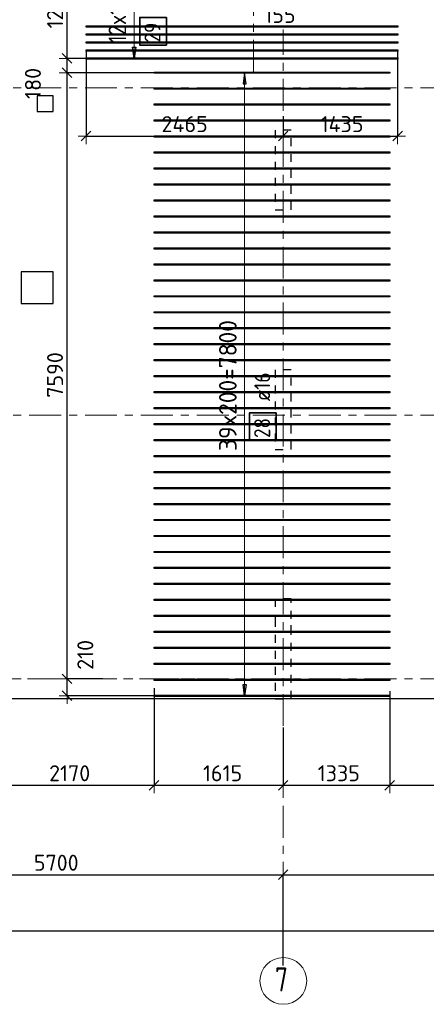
# Model space of a CAD drawing. Header units: metres. Extents: x -38 to 97, y -15 to 21.
# Tile 17 of 89: x 16 to 21, y -4 to 8. Entities that reach past the tile are written whole.
import ezdxf

# ---------------------------------------------------------------- set-up
doc = ezdxf.new("R2010")
doc.units = ezdxf.units.M
doc.header["$PDMODE"] = 65
for name, pattern in [('______11', [0.5, 0.4, -0.05, 0, -0.05]), ('______2', [0.0405, 0.03, -0.0105]), ('______3', [0.5, 0.4, -0.1]), ('______5', [1.1, 0.8, -0.1, 0.1, -0.1])]:
    doc.linetypes.add(name, pattern=pattern)
for name, color, linetype, lineweight in [('XR$2$Осевая линия (1)', 7, '______5', 13), ('XR$2$Размерная линия (1)', 7, 'Continuous', 13), ('XR$4$Балка (1)', 7, '______3', 13), ('XR$4$Перекрытие (1)', 7, 'Continuous', 35), ('XR$4$Размерная линия (1)', 7, 'Continuous', 13)]:
    doc.layers.add(name, color=color, linetype=linetype, lineweight=lineweight)
doc.layers.add('XR$4$Арм.стержн.Доп. Арм верхн.зоны Х', color=7, linetype='Continuous', lineweight=35, true_color=0x8c8cff)
doc.layers.add('XR$5$Стена_ бетон несущ.', color=7, linetype='Continuous', lineweight=70, true_color=0xb4b496)
doc.styles.add('ISOCPEUR', font='txt')
doc.dimstyles.new('DIMSTYLE_3', dxfattribs={"dimtxt": 0.2, "dimasz": 0.2, "dimexe": 0, "dimexo": 0, "dimgap": 0.1, "dimtad": 2, "dimdec": 0, "dimlfac": 1000, "dimrnd": 5, "dimzin": 12, "dimdsep": 46, "dimtxsty": 'ISOCPEUR', "dimblk1": 'ALL_ML_STRICH', "dimblk2": 'ALL_ML_STRICH', "dimsah": 1, "dimcen": 0, "dimclrd": 7, "dimclre": 256, "dimclrt": 7, "dimadec": 0, "dimazin": 0, "dimtfac": 1, "dimtdec": 0, "dimtix": 1, "dimtmove": 2, "dimatfit": 3, "dimfxl": 0, "dimtzin": 0, "dimlwd": 0, "dimlwe": -3, "dimarcsym": 0})
doc.dimstyles.new('DIMSTYLE_33', dxfattribs={"dimtxt": 0.2, "dimasz": 0.2, "dimexe": 0, "dimexo": 0, "dimgap": 0.1, "dimtad": 2, "dimdec": 0, "dimlfac": 1000, "dimrnd": 5, "dimzin": 12, "dimdsep": 46, "dimtxsty": 'ISOCPEUR', "dimblk1": 'ALL_ML_STRICH', "dimblk2": 'ALL_ML_STRICH', "dimsah": 1, "dimcen": 0, "dimclrd": 7, "dimclre": 256, "dimclrt": 7, "dimadec": 0, "dimazin": 0, "dimtfac": 1, "dimtdec": 0, "dimtix": 1, "dimtmove": 2, "dimatfit": 3, "dimfxl": 0, "dimtvp": 1.2, "dimtzin": 0, "dimlwd": 0, "dimlwe": -3, "dimarcsym": 0})
doc.dimstyles.new('DIMSTYLE_34', dxfattribs={"dimtxt": 0.2, "dimasz": 0.2, "dimexe": 0, "dimexo": 0, "dimgap": 0.1, "dimtad": 0, "dimdec": 0, "dimlfac": 1000, "dimrnd": 5, "dimzin": 12, "dimdsep": 46, "dimtxsty": 'ISOCPEUR', "dimblk1": 'ALL_ML_STRICH', "dimblk2": 'ALL_ML_STRICH', "dimsah": 1, "dimcen": 0, "dimclrd": 7, "dimclre": 256, "dimclrt": 7, "dimadec": 0, "dimazin": 0, "dimtfac": 1, "dimtdec": 0, "dimtix": 1, "dimtmove": 2, "dimatfit": 3, "dimfxl": 0, "dimtvp": 1.2, "dimtzin": 0, "dimlwd": 0, "dimlwe": -3, "dimarcsym": 0})

# ---------------------------------------------------------------- blocks, each defined once
blk = doc.blocks.new('ALL_ML_STRICH')
at = {"color": 0, "linetype": 'ByBlock', "lineweight": -2}
for p, q in [((-1, 0), (0.5, 0)), ((-0.3, -0.3), (0.3, 0.3)), ((0, -0.5), (0, 0.5))]:
    blk.add_line(p, q, dxfattribs=at)
blk = doc.blocks.new('*D12')
at = {"layer": 'DEFPOINTS', "color": 7, "linetype": 'Continuous', "lineweight": 13, "transparency": 33554687}
for p in [(0.5, -3.103), (0.5, -3.156), (61.6, -3.14)]:
    blk.add_point(p, dxfattribs=at)
at = {"layer": 'XR$2$Размерная линия (1)', "color": 9, "linetype": 'Continuous', "lineweight": -2, "true_color": 0xc7c7c7, "transparency": 33554687}
for p, q in [((0.5, -3.123), (0.5, -3.156)), ((61.6, -3.156), (61.6, -3.156))]:
    blk.add_line(p, q, dxfattribs=at)
at = {"layer": 'XR$2$Размерная линия (1)', "color": 7, "linetype": 'Continuous', "lineweight": -2, "transparency": 33554687}
blk.add_line((0.5, -3.156), (61.6, -3.156), dxfattribs=at)
at = {"layer": 'XR$2$Размерная линия (1)', "color": 7, "linetype": 'Continuous', "lineweight": 13, "transparency": 33554687, "xscale": 0.2, "yscale": 0.2, "zscale": 0.2, "rotation": 180}
blk.add_blockref('ALL_ML_STRICH', (0.5, -3.156), dxfattribs=at)
at = {"layer": 'XR$2$Размерная линия (1)', "color": 7, "linetype": 'Continuous', "lineweight": 13, "transparency": 33554687, "xscale": 0.2, "yscale": 0.2, "zscale": 0.2}
blk.add_blockref('ALL_ML_STRICH', (61.6, -3.156), dxfattribs=at)
at = {"layer": 'XR$2$Размерная линия (1)', "color": 7, "linetype": 'Continuous', "lineweight": 13, "transparency": 33554687, "insert": (31.1, -3.006), "char_height": 0.2, "width": 1, "attachment_point": 5, "style": 'ISOCPEUR'}
blk.add_mtext('\\A1;{61100}', dxfattribs=at)
blk = doc.blocks.new('*D16')
at = {"layer": 'DEFPOINTS', "color": 7, "linetype": 'Continuous', "lineweight": 13, "transparency": 33554687}
for p in [(13.75, -2.452), (13.75, -3.513), (19.45, -3.607)]:
    blk.add_point(p, dxfattribs=at)
at = {"layer": 'XR$2$Размерная линия (1)', "color": 9, "linetype": 'Continuous', "lineweight": -2, "true_color": 0xc7c7c7, "transparency": 33554687}
for p, q in [((13.75, -3.493), (13.75, -2.452)), ((19.45, -3.587), (19.45, -2.452))]:
    blk.add_line(p, q, dxfattribs=at)
at = {"layer": 'XR$2$Размерная линия (1)', "color": 7, "linetype": 'Continuous', "lineweight": -2, "transparency": 33554687}
blk.add_line((13.75, -2.452), (19.45, -2.452), dxfattribs=at)
at = {"layer": 'XR$2$Размерная линия (1)', "color": 7, "linetype": 'Continuous', "lineweight": 13, "transparency": 33554687, "xscale": 0.2, "yscale": 0.2, "zscale": 0.2, "rotation": 180}
blk.add_blockref('ALL_ML_STRICH', (13.75, -2.452), dxfattribs=at)
at = {"layer": 'XR$2$Размерная линия (1)', "color": 7, "linetype": 'Continuous', "lineweight": 13, "transparency": 33554687, "xscale": 0.2, "yscale": 0.2, "zscale": 0.2}
blk.add_blockref('ALL_ML_STRICH', (19.45, -2.452), dxfattribs=at)
at = {"layer": 'XR$2$Размерная линия (1)', "color": 7, "linetype": 'Continuous', "lineweight": 13, "transparency": 33554687, "insert": (16.61, -2.302), "char_height": 0.2, "width": 0.8, "attachment_point": 5, "style": 'ISOCPEUR'}
blk.add_mtext('\\A1;{5700}', dxfattribs=at)
blk = doc.blocks.new('*D17')
at = {"layer": 'DEFPOINTS', "color": 7, "linetype": 'Continuous', "lineweight": 13, "transparency": 33554687}
for p in [(19.45, -2.452), (23.95, -3.521), (19.45, -3.607)]:
    blk.add_point(p, dxfattribs=at)
at = {"layer": 'XR$2$Размерная линия (1)', "color": 9, "linetype": 'Continuous', "lineweight": -2, "true_color": 0xc7c7c7, "transparency": 33554687}
for p, q in [((19.45, -3.587), (19.45, -2.452)), ((23.95, -3.501), (23.95, -2.452))]:
    blk.add_line(p, q, dxfattribs=at)
at = {"layer": 'XR$2$Размерная линия (1)', "color": 7, "linetype": 'Continuous', "lineweight": -2, "transparency": 33554687}
blk.add_line((19.45, -2.452), (23.95, -2.452), dxfattribs=at)
at = {"layer": 'XR$2$Размерная линия (1)', "color": 7, "linetype": 'Continuous', "lineweight": 13, "transparency": 33554687, "xscale": 0.2, "yscale": 0.2, "zscale": 0.2, "rotation": 180}
blk.add_blockref('ALL_ML_STRICH', (19.45, -2.452), dxfattribs=at)
at = {"layer": 'XR$2$Размерная линия (1)', "color": 7, "linetype": 'Continuous', "lineweight": 13, "transparency": 33554687, "xscale": 0.2, "yscale": 0.2, "zscale": 0.2}
blk.add_blockref('ALL_ML_STRICH', (23.95, -2.452), dxfattribs=at)
at = {"layer": 'XR$2$Размерная линия (1)', "color": 7, "linetype": 'Continuous', "lineweight": 13, "transparency": 33554687, "insert": (21.7, -2.302), "char_height": 0.2, "width": 0.8, "attachment_point": 5, "style": 'ISOCPEUR'}
blk.add_mtext('\\A1;{4500}', dxfattribs=at)
blk = doc.blocks.new('*D315')
at = {"layer": 'DEFPOINTS', "color": 7, "linetype": 'Continuous', "lineweight": 13, "transparency": 33554687}
for p in [(16.983, 7.884), (19.45, 7.063), (16.983, 6.794)]:
    blk.add_point(p, dxfattribs=at)
at = {"layer": 'XR$4$Размерная линия (1)', "color": 9, "linetype": 'Continuous', "lineweight": -2, "true_color": 0xc7c7c7, "transparency": 33554687}
for p, q in [((16.983, 7.864), (16.983, 6.794)), ((19.45, 7.043), (19.45, 6.794))]:
    blk.add_line(p, q, dxfattribs=at)
at = {"layer": 'XR$4$Размерная линия (1)', "color": 7, "linetype": 'Continuous', "lineweight": -2, "transparency": 33554687}
blk.add_line((16.983, 6.794), (19.45, 6.794), dxfattribs=at)
at = {"layer": 'XR$4$Размерная линия (1)', "color": 7, "linetype": 'Continuous', "lineweight": 13, "transparency": 33554687, "xscale": 0.2, "yscale": 0.2, "zscale": 0.2, "rotation": 180}
blk.add_blockref('ALL_ML_STRICH', (16.983, 6.794), dxfattribs=at)
at = {"layer": 'XR$4$Размерная линия (1)', "color": 7, "linetype": 'Continuous', "lineweight": 13, "transparency": 33554687, "xscale": 0.2, "yscale": 0.2, "zscale": 0.2}
blk.add_blockref('ALL_ML_STRICH', (19.45, 6.794), dxfattribs=at)
at = {"layer": 'XR$4$Размерная линия (1)', "color": 7, "linetype": 'Continuous', "lineweight": 13, "transparency": 33554687, "insert": (18.217, 6.944), "char_height": 0.2, "width": 0.8, "attachment_point": 5, "style": 'ISOCPEUR'}
blk.add_mtext('\\A1;{2465}', dxfattribs=at)
blk = doc.blocks.new('*D316')
at = {"layer": 'DEFPOINTS', "color": 7, "linetype": 'Continuous', "lineweight": 13, "transparency": 33554687}
for p in [(20.883, 7.882), (19.45, 7.063), (19.45, 6.794)]:
    blk.add_point(p, dxfattribs=at)
at = {"layer": 'XR$4$Размерная линия (1)', "color": 9, "linetype": 'Continuous', "lineweight": -2, "true_color": 0xc7c7c7, "transparency": 33554687}
for p, q in [((20.883, 7.862), (20.883, 6.794)), ((19.45, 7.043), (19.45, 6.794))]:
    blk.add_line(p, q, dxfattribs=at)
at = {"layer": 'XR$4$Размерная линия (1)', "color": 7, "linetype": 'Continuous', "lineweight": -2, "transparency": 33554687}
blk.add_line((19.45, 6.794), (20.883, 6.794), dxfattribs=at)
at = {"layer": 'XR$4$Размерная линия (1)', "color": 7, "linetype": 'Continuous', "lineweight": 13, "transparency": 33554687, "xscale": 0.2, "yscale": 0.2, "zscale": 0.2, "rotation": 180}
blk.add_blockref('ALL_ML_STRICH', (19.45, 6.794), dxfattribs=at)
at = {"layer": 'XR$4$Размерная линия (1)', "color": 7, "linetype": 'Continuous', "lineweight": 13, "transparency": 33554687, "xscale": 0.2, "yscale": 0.2, "zscale": 0.2}
blk.add_blockref('ALL_ML_STRICH', (20.883, 6.794), dxfattribs=at)
at = {"layer": 'XR$4$Размерная линия (1)', "color": 7, "linetype": 'Continuous', "lineweight": 13, "transparency": 33554687, "insert": (20.187, 6.944), "char_height": 0.2, "width": 0.8, "attachment_point": 5, "style": 'ISOCPEUR'}
blk.add_mtext('\\A1;{1435}', dxfattribs=at)
blk = doc.blocks.new('*D321')
at = {"layer": 'DEFPOINTS', "color": 7, "linetype": 'Continuous', "lineweight": 13, "transparency": 33554687}
for p in [(18.923, 9.189), (19.08, 8.522), (18.923, 8.496)]:
    blk.add_point(p, dxfattribs=at)
at = {"layer": 'XR$4$Размерная линия (1)', "color": 9, "linetype": 'Continuous', "lineweight": -2, "true_color": 0xc7c7c7, "transparency": 33554687}
for p, q in [((18.923, 9.169), (18.923, 8.496)), ((19.08, 8.502), (19.08, 8.496))]:
    blk.add_line(p, q, dxfattribs=at)
at = {"layer": 'XR$4$Размерная линия (1)', "color": 7, "linetype": 'Continuous', "lineweight": -2, "transparency": 33554687}
blk.add_line((18.923, 8.496), (19.08, 8.496), dxfattribs=at)
at = {"layer": 'XR$4$Размерная линия (1)', "color": 7, "linetype": 'Continuous', "lineweight": 13, "transparency": 33554687, "xscale": 0.2, "yscale": 0.2, "zscale": 0.2, "rotation": 180}
blk.add_blockref('ALL_ML_STRICH', (18.923, 8.496), dxfattribs=at)
at = {"layer": 'XR$4$Размерная линия (1)', "color": 7, "linetype": 'Continuous', "lineweight": 13, "transparency": 33554687, "xscale": 0.2, "yscale": 0.2, "zscale": 0.2}
blk.add_blockref('ALL_ML_STRICH', (19.08, 8.496), dxfattribs=at)
at = {"layer": 'XR$4$Размерная линия (1)', "color": 7, "linetype": 'Continuous', "lineweight": 13, "transparency": 33554687, "insert": (19.41, 8.311), "char_height": 0.2, "width": 0.6, "attachment_point": 5, "style": 'ISOCPEUR'}
blk.add_mtext('\\A1;{155}', dxfattribs=at)
blk = doc.blocks.new('*D524')
at = {"layer": 'DEFPOINTS', "color": 7, "linetype": 'Continuous', "lineweight": 13, "transparency": 33554687}
for p in [(17.834, -0.096), (15.662, -0.134), (15.662, -1.332)]:
    blk.add_point(p, dxfattribs=at)
at = {"layer": 'XR$4$Размерная линия (1)', "color": 9, "linetype": 'Continuous', "lineweight": -2, "true_color": 0xc7c7c7, "transparency": 33554687}
for p, q in [((17.834, -0.116), (17.834, -1.332)), ((15.662, -0.154), (15.662, -1.332))]:
    blk.add_line(p, q, dxfattribs=at)
at = {"layer": 'XR$4$Размерная линия (1)', "color": 7, "linetype": 'Continuous', "lineweight": -2, "transparency": 33554687}
blk.add_line((15.662, -1.332), (17.834, -1.332), dxfattribs=at)
at = {"layer": 'XR$4$Размерная линия (1)', "color": 7, "linetype": 'Continuous', "lineweight": 13, "transparency": 33554687, "xscale": 0.2, "yscale": 0.2, "zscale": 0.2, "rotation": 180}
blk.add_blockref('ALL_ML_STRICH', (15.662, -1.332), dxfattribs=at)
at = {"layer": 'XR$4$Размерная линия (1)', "color": 7, "linetype": 'Continuous', "lineweight": 13, "transparency": 33554687, "xscale": 0.2, "yscale": 0.2, "zscale": 0.2}
blk.add_blockref('ALL_ML_STRICH', (17.834, -1.332), dxfattribs=at)
at = {"layer": 'XR$4$Размерная линия (1)', "color": 7, "linetype": 'Continuous', "lineweight": 13, "transparency": 33554687, "insert": (16.778, -1.182), "char_height": 0.2, "width": 0.8, "attachment_point": 5, "style": 'ISOCPEUR'}
blk.add_mtext('\\A1;{2170}', dxfattribs=at)
blk = doc.blocks.new('*D525')
at = {"layer": 'DEFPOINTS', "color": 7, "linetype": 'Continuous', "lineweight": 13, "transparency": 33554687}
for p in [(17.834, -0.096), (19.45, -0.59), (17.834, -1.332)]:
    blk.add_point(p, dxfattribs=at)
at = {"layer": 'XR$4$Размерная линия (1)', "color": 9, "linetype": 'Continuous', "lineweight": -2, "true_color": 0xc7c7c7, "transparency": 33554687}
for p, q in [((17.834, -0.116), (17.834, -1.332)), ((19.45, -0.61), (19.45, -1.332))]:
    blk.add_line(p, q, dxfattribs=at)
at = {"layer": 'XR$4$Размерная линия (1)', "color": 7, "linetype": 'Continuous', "lineweight": -2, "transparency": 33554687}
blk.add_line((17.834, -1.332), (19.45, -1.332), dxfattribs=at)
at = {"layer": 'XR$4$Размерная линия (1)', "color": 7, "linetype": 'Continuous', "lineweight": 13, "transparency": 33554687, "xscale": 0.2, "yscale": 0.2, "zscale": 0.2, "rotation": 180}
blk.add_blockref('ALL_ML_STRICH', (17.834, -1.332), dxfattribs=at)
at = {"layer": 'XR$4$Размерная линия (1)', "color": 7, "linetype": 'Continuous', "lineweight": 13, "transparency": 33554687, "xscale": 0.2, "yscale": 0.2, "zscale": 0.2}
blk.add_blockref('ALL_ML_STRICH', (19.45, -1.332), dxfattribs=at)
at = {"layer": 'XR$4$Размерная линия (1)', "color": 7, "linetype": 'Continuous', "lineweight": 13, "transparency": 33554687, "insert": (18.692, -1.182), "char_height": 0.2, "width": 0.8, "attachment_point": 5, "style": 'ISOCPEUR'}
blk.add_mtext('\\A1;{1615}', dxfattribs=at)
blk = doc.blocks.new('*D526')
at = {"layer": 'DEFPOINTS', "color": 7, "linetype": 'Continuous', "lineweight": 13, "transparency": 33554687}
for p in [(20.784, -0.134), (19.45, -0.59), (19.45, -1.332)]:
    blk.add_point(p, dxfattribs=at)
at = {"layer": 'XR$4$Размерная линия (1)', "color": 9, "linetype": 'Continuous', "lineweight": -2, "true_color": 0xc7c7c7, "transparency": 33554687}
for p, q in [((20.784, -0.154), (20.784, -1.332)), ((19.45, -0.61), (19.45, -1.332))]:
    blk.add_line(p, q, dxfattribs=at)
at = {"layer": 'XR$4$Размерная линия (1)', "color": 7, "linetype": 'Continuous', "lineweight": -2, "transparency": 33554687}
blk.add_line((19.45, -1.332), (20.784, -1.332), dxfattribs=at)
at = {"layer": 'XR$4$Размерная линия (1)', "color": 7, "linetype": 'Continuous', "lineweight": 13, "transparency": 33554687, "xscale": 0.2, "yscale": 0.2, "zscale": 0.2, "rotation": 180}
blk.add_blockref('ALL_ML_STRICH', (19.45, -1.332), dxfattribs=at)
at = {"layer": 'XR$4$Размерная линия (1)', "color": 7, "linetype": 'Continuous', "lineweight": 13, "transparency": 33554687, "xscale": 0.2, "yscale": 0.2, "zscale": 0.2}
blk.add_blockref('ALL_ML_STRICH', (20.784, -1.332), dxfattribs=at)
at = {"layer": 'XR$4$Размерная линия (1)', "color": 7, "linetype": 'Continuous', "lineweight": 13, "transparency": 33554687, "insert": (20.147, -1.182), "char_height": 0.2, "width": 0.8, "attachment_point": 5, "style": 'ISOCPEUR'}
blk.add_mtext('\\A1;{1335}', dxfattribs=at)
blk = doc.blocks.new('*D527')
at = {"layer": 'DEFPOINTS', "color": 7, "linetype": 'Continuous', "lineweight": 13, "transparency": 33554687}
for p in [(22.503, -0.096), (20.784, -0.134), (20.784, -1.332)]:
    blk.add_point(p, dxfattribs=at)
at = {"layer": 'XR$4$Размерная линия (1)', "color": 9, "linetype": 'Continuous', "lineweight": -2, "true_color": 0xc7c7c7, "transparency": 33554687}
for p, q in [((22.503, -0.116), (22.503, -1.332)), ((20.784, -0.154), (20.784, -1.332))]:
    blk.add_line(p, q, dxfattribs=at)
at = {"layer": 'XR$4$Размерная линия (1)', "color": 7, "linetype": 'Continuous', "lineweight": -2, "transparency": 33554687}
blk.add_line((20.784, -1.332), (22.503, -1.332), dxfattribs=at)
at = {"layer": 'XR$4$Размерная линия (1)', "color": 7, "linetype": 'Continuous', "lineweight": 13, "transparency": 33554687, "xscale": 0.2, "yscale": 0.2, "zscale": 0.2, "rotation": 180}
blk.add_blockref('ALL_ML_STRICH', (20.784, -1.332), dxfattribs=at)
at = {"layer": 'XR$4$Размерная линия (1)', "color": 7, "linetype": 'Continuous', "lineweight": 13, "transparency": 33554687, "xscale": 0.2, "yscale": 0.2, "zscale": 0.2}
blk.add_blockref('ALL_ML_STRICH', (22.503, -1.332), dxfattribs=at)
at = {"layer": 'XR$4$Размерная линия (1)', "color": 7, "linetype": 'Continuous', "lineweight": 13, "transparency": 33554687, "insert": (21.673, -1.182), "char_height": 0.2, "width": 0.8, "attachment_point": 5, "style": 'ISOCPEUR'}
blk.add_mtext('\\A1;{1720}', dxfattribs=at)
blk = doc.blocks.new('*D619')
at = {"layer": 'DEFPOINTS', "color": 7, "linetype": 'Continuous', "lineweight": 13, "transparency": 33554687}
for p in [(17.212, 0), (16.745, -0.212), (17.963, -0.212)]:
    blk.add_point(p, dxfattribs=at)
at = {"layer": 'XR$4$Размерная линия (1)', "color": 9, "linetype": 'Continuous', "lineweight": -2, "true_color": 0xc7c7c7, "transparency": 33554687}
for p, q in [((17.192, 0), (16.745, 0)), ((17.943, -0.212), (16.745, -0.212))]:
    blk.add_line(p, q, dxfattribs=at)
at = {"layer": 'XR$4$Размерная линия (1)', "color": 7, "linetype": 'Continuous', "lineweight": -2, "transparency": 33554687}
blk.add_line((16.745, -0.212), (16.745, 0), dxfattribs=at)
at = {"layer": 'XR$4$Размерная линия (1)', "color": 7, "linetype": 'Continuous', "lineweight": 13, "transparency": 33554687, "xscale": 0.2, "yscale": 0.2, "zscale": 0.2}
for p, rotation in [((16.745, 0), 90), ((16.745, -0.212), 270)]:
    blk.add_blockref('ALL_ML_STRICH', p, dxfattribs=dict(at, rotation=rotation))
at = {"layer": 'XR$4$Размерная линия (1)', "color": 7, "linetype": 'Continuous', "lineweight": 13, "transparency": 33554687, "insert": (16.974, 0.3), "char_height": 0.2, "width": 0.6, "attachment_point": 5, "rotation": 90, "style": 'ISOCPEUR'}
blk.add_mtext('\\A1;{210}', dxfattribs=at)
blk = doc.blocks.new('*D620')
at = {"layer": 'DEFPOINTS', "color": 7, "linetype": 'Continuous', "lineweight": 13, "transparency": 33554687}
for p in [(17.919, 7.588), (16.745, 0), (17.212, 0)]:
    blk.add_point(p, dxfattribs=at)
at = {"layer": 'XR$4$Размерная линия (1)', "color": 9, "linetype": 'Continuous', "lineweight": -2, "true_color": 0xc7c7c7, "transparency": 33554687}
for p, q in [((17.899, 7.588), (16.745, 7.588)), ((17.192, 0), (16.745, 0))]:
    blk.add_line(p, q, dxfattribs=at)
at = {"layer": 'XR$4$Размерная линия (1)', "color": 7, "linetype": 'Continuous', "lineweight": -2, "transparency": 33554687}
blk.add_line((16.745, 0), (16.745, 7.588), dxfattribs=at)
at = {"layer": 'XR$4$Размерная линия (1)', "color": 7, "linetype": 'Continuous', "lineweight": 13, "transparency": 33554687, "xscale": 0.2, "yscale": 0.2, "zscale": 0.2}
for p, rotation in [((16.745, 7.588), 90), ((16.745, 0), 270)]:
    blk.add_blockref('ALL_ML_STRICH', p, dxfattribs=dict(at, rotation=rotation))
at = {"layer": 'XR$4$Размерная линия (1)', "color": 7, "linetype": 'Continuous', "lineweight": 13, "transparency": 33554687, "insert": (16.595, 3.804), "char_height": 0.2, "width": 0.8, "attachment_point": 5, "rotation": 90, "style": 'ISOCPEUR'}
blk.add_mtext('\\A1;{7590}', dxfattribs=at)
blk = doc.blocks.new('*D621')
at = {"layer": 'DEFPOINTS', "color": 7, "linetype": 'Continuous', "lineweight": 13, "transparency": 33554687}
for p in [(17.038, 7.767), (16.745, 7.588), (17.919, 7.588)]:
    blk.add_point(p, dxfattribs=at)
at = {"layer": 'XR$4$Размерная линия (1)', "color": 9, "linetype": 'Continuous', "lineweight": -2, "true_color": 0xc7c7c7, "transparency": 33554687}
for p, q in [((17.018, 7.767), (16.745, 7.767)), ((17.899, 7.588), (16.745, 7.588))]:
    blk.add_line(p, q, dxfattribs=at)
at = {"layer": 'XR$4$Размерная линия (1)', "color": 7, "linetype": 'Continuous', "lineweight": -2, "transparency": 33554687}
blk.add_line((16.745, 7.588), (16.745, 7.767), dxfattribs=at)
at = {"layer": 'XR$4$Размерная линия (1)', "color": 7, "linetype": 'Continuous', "lineweight": 13, "transparency": 33554687, "xscale": 0.2, "yscale": 0.2, "zscale": 0.2}
for p, rotation in [((16.745, 7.767), 90), ((16.745, 7.588), 270)]:
    blk.add_blockref('ALL_ML_STRICH', p, dxfattribs=dict(at, rotation=rotation))
at = {"layer": 'XR$4$Размерная линия (1)', "color": 7, "linetype": 'Continuous', "lineweight": 13, "transparency": 33554687, "insert": (16.318, 7.454), "char_height": 0.2, "width": 0.6, "attachment_point": 5, "rotation": 90, "style": 'ISOCPEUR'}
blk.add_mtext('\\A1;{180}', dxfattribs=at)
blk = doc.blocks.new('*D622')
at = {"layer": 'DEFPOINTS', "color": 7, "linetype": 'Continuous', "lineweight": 13, "transparency": 33554687}
for p in [(17.015, 8.967), (16.745, 7.767), (17.038, 7.767)]:
    blk.add_point(p, dxfattribs=at)
at = {"layer": 'XR$4$Размерная линия (1)', "color": 9, "linetype": 'Continuous', "lineweight": -2, "true_color": 0xc7c7c7, "transparency": 33554687}
for p, q in [((16.995, 8.967), (16.745, 8.967)), ((17.018, 7.767), (16.745, 7.767))]:
    blk.add_line(p, q, dxfattribs=at)
at = {"layer": 'XR$4$Размерная линия (1)', "color": 7, "linetype": 'Continuous', "lineweight": -2, "transparency": 33554687}
blk.add_line((16.745, 7.767), (16.745, 8.967), dxfattribs=at)
at = {"layer": 'XR$4$Размерная линия (1)', "color": 7, "linetype": 'Continuous', "lineweight": 13, "transparency": 33554687, "xscale": 0.2, "yscale": 0.2, "zscale": 0.2}
for p, rotation in [((16.745, 8.967), 90), ((16.745, 7.767), 270)]:
    blk.add_blockref('ALL_ML_STRICH', p, dxfattribs=dict(at, rotation=rotation))
at = {"layer": 'XR$4$Размерная линия (1)', "color": 7, "linetype": 'Continuous', "lineweight": 13, "transparency": 33554687, "insert": (16.595, 8.397), "char_height": 0.2, "width": 0.8, "attachment_point": 5, "rotation": 90, "style": 'ISOCPEUR'}
blk.add_mtext('\\A1;{1200}', dxfattribs=at)

msp = doc.modelspace()

# ---------------------------------------------------------------- linework, layer by layer
at = {"layer": 'XR$2$Осевая линия (1)', "color": 253, "linetype": '______11', "lineweight": 13, "true_color": 0xa0a0a0, "transparency": 33554687}
for p, q in [((19.08, 7.6), (19.08, 19.78)), ((19.45, -3.39), (19.45, 8.13)), ((-2.63, 7.4), (62.6, 7.4)), ((-2.63, 3.3), (62.6, 3.3)), ((-2.63, 0), (62.6, 0))]:
    msp.add_line(p, q, dxfattribs=at)
at = {"layer": 'XR$2$Осевая линия (1)', "color": 7, "linetype": 'Continuous', "lineweight": 13, "transparency": 33554687}
msp.add_circle((19.4524, -3.7819), 0.2924, dxfattribs=at)
at = {"layer": 'XR$4$Арм.стержн.Доп. Арм верхн.зоны Х', "color": 7, "linetype": 'Continuous', "lineweight": 13, "transparency": 33554687}
for p, q in [((17.5847, 7.7671), (17.5847, 8.9671)), ((17.5847, 7.7671), (17.5847, 7.7671)), ((18.9675, 7.5881), (18.9675, 7.5881)), ((18.9675, -0.2119), (18.9675, 7.5881)), ((18.9675, -0.2119), (18.9675, -0.2119))]:
    msp.add_line(p, q, dxfattribs=at)
at = {"layer": 'XR$4$Арм.стержн.Доп. Арм верхн.зоны Х', "color": 7, "linetype": 'Continuous', "lineweight": 25, "transparency": 33554687}
for p, q in [((17.5847, 7.7671), (17.5647, 7.9071)), ((17.5647, 7.9071), (17.6047, 7.9071)), ((17.6047, 7.9071), (17.5847, 7.7671)), ((18.9675, 7.5881), (18.9475, 7.4481)), ((18.9875, 7.4481), (18.9675, 7.5881)), ((18.9475, 7.4481), (18.9875, 7.4481)), ((18.9675, -0.2119), (18.9475, -0.0719)), ((18.9475, -0.0719), (18.9875, -0.0719)), ((18.9875, -0.0719), (18.9675, -0.2119))]:
    msp.add_line(p, q, dxfattribs=at)
at = {"layer": 'XR$4$Арм.стержн.Доп. Арм верхн.зоны Х', "color": 253, "linetype": 'Continuous', "lineweight": -3, "true_color": 0xa0a0a0, "transparency": 33554687}
for p, q in [((17.5847, 7.7671), (17.4847, 7.7671)), ((17.5847, 7.7671), (17.6847, 7.7671)), ((18.9675, 7.5881), (18.8675, 7.5881)), ((18.9675, 7.5881), (19.0675, 7.5881)), ((18.9675, -0.2119), (18.8675, -0.2119)), ((18.9675, -0.2119), (19.0675, -0.2119))]:
    msp.add_line(p, q, dxfattribs=at)
at = {"layer": 'XR$4$Арм.стержн.Доп. Арм верхн.зоны Х', "color": 7, "linetype": 'Continuous', "lineweight": 35, "transparency": 33554687}
for points in [[(17.988, 7.9337), (17.988, 8.2804), (17.6547, 8.2804), (17.6547, 7.9337), (17.988, 7.9337)], [(19.3608, 2.9819), (19.3608, 3.3285), (19.0275, 3.3285), (19.0275, 2.9819), (19.3608, 2.9819)]]:
    msp.add_lwpolyline(points, dxfattribs=at)
at = {"layer": 'XR$4$Арм.стержн.Доп. Арм верхн.зоны Х', "color": 7, "linetype": 'Continuous', "lineweight": 25, "transparency": 33554687}
for points in [[(20.8834, 8.1591), (16.9834, 8.1591), (16.9834, 8.1751), (20.8834, 8.1751), (20.8834, 8.1591)], [(20.8834, 8.0591), (16.9834, 8.0591), (16.9834, 8.0751), (20.8834, 8.0751), (20.8834, 8.0591)], [(20.8834, 7.9591), (16.9834, 7.9591), (16.9834, 7.9751), (20.8834, 7.9751), (20.8834, 7.9591)], [(20.8834, 7.8591), (16.9834, 7.8591), (16.9834, 7.8751), (20.8834, 7.8751), (20.8834, 7.8591)], [(20.8834, 7.7591), (16.9834, 7.7591), (16.9834, 7.7751), (20.8834, 7.7751), (20.8834, 7.7591)], [(20.7841, 7.5801), (17.8341, 7.5801), (17.8341, 7.5961), (20.7841, 7.5961), (20.7841, 7.5801)], [(20.7841, 7.3801), (17.8341, 7.3801), (17.8341, 7.3961), (20.7841, 7.3961), (20.7841, 7.3801)], [(20.7841, 7.1801), (17.8341, 7.1801), (17.8341, 7.1961), (20.7841, 7.1961), (20.7841, 7.1801)], [(20.7841, 6.9801), (17.8341, 6.9801), (17.8341, 6.9961), (20.7841, 6.9961), (20.7841, 6.9801)], [(20.7841, 6.7801), (17.8341, 6.7801), (17.8341, 6.7961), (20.7841, 6.7961), (20.7841, 6.7801)], [(20.7841, 6.5801), (17.8341, 6.5801), (17.8341, 6.5961), (20.7841, 6.5961), (20.7841, 6.5801)], [(20.7841, 6.3801), (17.8341, 6.3801), (17.8341, 6.3961), (20.7841, 6.3961), (20.7841, 6.3801)], [(20.7841, 6.1801), (17.8341, 6.1801), (17.8341, 6.1961), (20.7841, 6.1961), (20.7841, 6.1801)], [(20.7841, 5.9801), (17.8341, 5.9801), (17.8341, 5.9961), (20.7841, 5.9961), (20.7841, 5.9801)], [(20.7841, 5.7801), (17.8341, 5.7801), (17.8341, 5.7961), (20.7841, 5.7961), (20.7841, 5.7801)], [(20.7841, 5.5801), (17.8341, 5.5801), (17.8341, 5.5961), (20.7841, 5.5961), (20.7841, 5.5801)], [(20.7841, 5.3801), (17.8341, 5.3801), (17.8341, 5.3961), (20.7841, 5.3961), (20.7841, 5.3801)], [(20.7841, 5.1801), (17.8341, 5.1801), (17.8341, 5.1961), (20.7841, 5.1961), (20.7841, 5.1801)], [(20.7841, 4.9801), (17.8341, 4.9801), (17.8341, 4.9961), (20.7841, 4.9961), (20.7841, 4.9801)], [(20.7841, 4.7801), (17.8341, 4.7801), (17.8341, 4.7961), (20.7841, 4.7961), (20.7841, 4.7801)], [(20.7841, 4.5801), (17.8341, 4.5801), (17.8341, 4.5961), (20.7841, 4.5961), (20.7841, 4.5801)], [(20.7841, 4.3801), (17.8341, 4.3801), (17.8341, 4.3961), (20.7841, 4.3961), (20.7841, 4.3801)], [(20.7841, 4.1801), (17.8341, 4.1801), (17.8341, 4.1961), (20.7841, 4.1961), (20.7841, 4.1801)], [(20.7841, 3.9801), (17.8341, 3.9801), (17.8341, 3.9961), (20.7841, 3.9961), (20.7841, 3.9801)], [(20.7841, 3.7801), (17.8341, 3.7801), (17.8341, 3.7961), (20.7841, 3.7961), (20.7841, 3.7801)], [(20.7841, 3.5801), (17.8341, 3.5801), (17.8341, 3.5961), (20.7841, 3.5961), (20.7841, 3.5801)], [(20.7841, 3.3801), (17.8341, 3.3801), (17.8341, 3.3961), (20.7841, 3.3961), (20.7841, 3.3801)], [(20.7841, 3.1801), (17.8341, 3.1801), (17.8341, 3.1961), (20.7841, 3.1961), (20.7841, 3.1801)], [(20.7841, 2.9801), (17.8341, 2.9801), (17.8341, 2.9961), (20.7841, 2.9961), (20.7841, 2.9801)], [(20.7841, 2.7801), (17.8341, 2.7801), (17.8341, 2.7961), (20.7841, 2.7961), (20.7841, 2.7801)], [(20.7841, 2.5801), (17.8341, 2.5801), (17.8341, 2.5961), (20.7841, 2.5961), (20.7841, 2.5801)], [(20.7841, 2.3801), (17.8341, 2.3801), (17.8341, 2.3961), (20.7841, 2.3961), (20.7841, 2.3801)], [(20.7841, 2.1801), (17.8341, 2.1801), (17.8341, 2.1961), (20.7841, 2.1961), (20.7841, 2.1801)], [(20.7841, 1.9801), (17.8341, 1.9801), (17.8341, 1.9961), (20.7841, 1.9961), (20.7841, 1.9801)], [(20.7841, 1.7801), (17.8341, 1.7801), (17.8341, 1.7961), (20.7841, 1.7961), (20.7841, 1.7801)], [(20.7841, 1.5801), (17.8341, 1.5801), (17.8341, 1.5961), (20.7841, 1.5961), (20.7841, 1.5801)], [(20.7841, 1.3801), (17.8341, 1.3801), (17.8341, 1.3961), (20.7841, 1.3961), (20.7841, 1.3801)], [(20.7841, 1.1801), (17.8341, 1.1801), (17.8341, 1.1961), (20.7841, 1.1961), (20.7841, 1.1801)], [(20.7841, 0.9801), (17.8341, 0.9801), (17.8341, 0.9961), (20.7841, 0.9961), (20.7841, 0.9801)], [(20.7841, 0.7801), (17.8341, 0.7801), (17.8341, 0.7961), (20.7841, 0.7961), (20.7841, 0.7801)], [(20.7841, 0.5801), (17.8341, 0.5801), (17.8341, 0.5961), (20.7841, 0.5961), (20.7841, 0.5801)], [(20.7841, 0.3801), (17.8341, 0.3801), (17.8341, 0.3961), (20.7841, 0.3961), (20.7841, 0.3801)], [(20.7841, 0.1801), (17.8341, 0.1801), (17.8341, 0.1961), (20.7841, 0.1961), (20.7841, 0.1801)], [(20.7841, -0.0199), (17.8341, -0.0199), (17.8341, -0.0039), (20.7841, -0.0039), (20.7841, -0.0199)], [(20.7841, -0.2199), (17.8341, -0.2199), (17.8341, -0.2039), (20.7841, -0.2039), (20.7841, -0.2199)]]:
    msp.add_lwpolyline(points, dxfattribs=at)
at = {"layer": 'XR$4$Балка (1)', "color": 7, "linetype": '______2', "lineweight": 18, "transparency": 33554687}
for p, q in [((19.55, 0.0002), (13.6501, 0.0002)), ((19.55, -0.2498), (19.55, 0.0002))]:
    msp.add_line(p, q, dxfattribs=at)
at = {"layer": 'XR$4$Перекрытие (1)', "color": 7, "linetype": 'Continuous', "lineweight": 25, "transparency": 33554687}
for p, q in [((16.57, 7.3002), (16.37, 7.3001)), ((16.37, 7.3001), (16.37, 7.1002)), ((16.57, 7.1002), (16.57, 7.3002)), ((16.37, 7.1002), (16.57, 7.1002)), ((16.17, 5.0968), (16.17, 4.6968)), ((16.57, 5.0968), (16.17, 5.0968)), ((16.57, 4.6968), (16.57, 5.0968)), ((16.17, 4.6968), (16.57, 4.6968)), ((19.55, -0.2498), (13.6501, -0.2498)), ((32.675, -0.25), (19.55, -0.2498))]:
    msp.add_line(p, q, dxfattribs=at)
at = {"layer": 'XR$5$Стена_ бетон несущ.', "color": 253, "linetype": '______2', "lineweight": -3, "true_color": 0xa0a0a0, "transparency": 33554687}
for p, q in [((19.35, 6.87), (19.35, 5.87)), ((19.55, 6.87), (19.35, 6.87)), ((19.55, 5.87), (19.55, 6.87)), ((19.35, 5.87), (19.55, 5.87)), ((19.35, 3.87), (19.35, 2.87)), ((19.55, 3.87), (19.35, 3.87)), ((19.55, 2.87), (19.55, 3.87)), ((19.35, 2.87), (19.55, 2.87)), ((19.55, 1), (19.35, 1)), ((19.35, 1), (19.35, 0.75)), ((19.55, 0.75), (19.55, 1)), ((19.35, 0.75), (19.35, -0.25)), ((19.55, 0.5702), (19.55, 0.75)), ((19.55, -0.25), (19.55, 0.5702)), ((19.35, -0.25), (19.55, -0.25))]:
    msp.add_line(p, q, dxfattribs=at)

# ---------------------------------------------------------------- texts
at = {"layer": 'XR$2$Осевая линия (1)', "color": 7, "linetype": 'Continuous', "lineweight": 13, "transparency": 33554687, "insert": (19.3474, -3.9124), "char_height": 0.3, "width": 0.326407, "attachment_point": 7, "style": 'ISOCPEUR'}
msp.add_mtext('\\W0.78;7', dxfattribs=at)
at = {"layer": 'XR$4$Арм.стержн.Доп. Арм верхн.зоны Х', "color": 7, "linetype": 'Continuous', "lineweight": 13, "transparency": 33554687, "char_height": 0.22, "attachment_point": 7, "rotation": 90, "style": 'ISOCPEUR'}
for s, insert, width in [('\\W0.86;12x100', (17.4847, 7.9601), 0.930455), ('\\W0.97;39x200=7800', (18.8675, 2.8521), 1.799783)]:
    msp.add_mtext(s, dxfattribs=dict(at, insert=insert, width=width))
at = {"layer": 'XR$4$Арм.стержн.Доп. Арм верхн.зоны Х', "color": 7, "linetype": 'Continuous', "lineweight": 25, "transparency": 33554687, "char_height": 0.2, "attachment_point": 7, "rotation": 90, "style": 'ISOCPEUR'}
for s, insert, width in [('\\W0.87;29', (17.9147, 7.9671), 0.367208), ('\\W0.89; ø16 ', (19.2875, 3.3619), 0.749105), ('\\W0.87;28', (19.2875, 3.0152), 0.367208)]:
    msp.add_mtext(s, dxfattribs=dict(at, insert=insert, width=width))

# ---------------------------------------------------------------- dimensions: what is measured, and where the dimension line sits
at = {"layer": 'XR$2$Размерная линия (1)', "color": 7, "linetype": 'Continuous', "lineweight": 13, "transparency": 33554687}
for base, p1, p2, picture, middle in [((19.45, -2.452), (13.75, -3.4932), (19.45, -3.5875), '*D16', (16.61, -2.302)), ((23.95, -2.452), (19.45, -3.5875), (23.95, -3.5008), '*D17', (21.7, -2.302)), ((61.6, -3.1563), (0.5, -3.1233), (61.6, -3.1563), '*D12', (31.1, -3.0063))]:
    dim = msp.add_linear_dim(base=base, p1=p1, p2=p2, dimstyle='DIMSTYLE_3', override={"dimpost": '<>', "dimclrd": 7, "dimclre": 9, "dimclrt": 7, "dimlwd": 0, "dimlwe": 65533}, dxfattribs=at)
    dim.commit()
    dim.dimension.update_dxf_attribs({"geometry": picture, "text_midpoint": middle, "dimtype": 160})
at = {"layer": 'XR$4$Размерная линия (1)', "color": 7, "linetype": 'Continuous', "lineweight": 13, "transparency": 33554687}
for base, p1, p2, dimstyle, picture, middle in [((19.08, 8.496), (18.9227, 9.1691), (19.08, 8.502), 'DIMSTYLE_34', '*D321', (19.4101, 8.3106)), ((19.45, 6.7943), (16.9834, 7.8642), (19.45, 7.0427), 'DIMSTYLE_3', '*D315', (18.2167, 6.9443)), ((20.8834, 6.7943), (19.45, 7.0427), (20.8834, 7.8618), 'DIMSTYLE_3', '*D316', (20.1867, 6.9443)), ((17.8341, -1.3318), (15.6623, -0.1538), (17.8341, -0.1157), 'DIMSTYLE_3', '*D524', (16.7782, -1.1818)), ((19.45, -1.3318), (17.8341, -0.1157), (19.45, -0.6099), 'DIMSTYLE_3', '*D525', (18.692, -1.1818)), ((22.5029, -1.3318), (20.7841, -0.1538), (22.5029, -0.1157), 'DIMSTYLE_3', '*D527', (21.6735, -1.1818)), ((20.7841, -1.3318), (19.45, -0.6099), (20.7841, -0.1538), 'DIMSTYLE_3', '*D526', (20.147, -1.1818))]:
    dim = msp.add_linear_dim(base=base, p1=p1, p2=p2, dimstyle=dimstyle, override={"dimpost": '<>', "dimclrd": 7, "dimclre": 9, "dimclrt": 7, "dimlwd": 0, "dimlwe": 65533}, dxfattribs=at)
    dim.commit()
    dim.dimension.update_dxf_attribs({"geometry": picture, "text_midpoint": middle, "dimtype": 160})
for base, p1, p2, dimstyle, picture, middle in [((16.7454, 8.9671), (17.0178, 7.7671), (16.9952, 8.9671), 'DIMSTYLE_3', '*D622', (16.5954, 8.3971)), ((16.7454, 7.7671), (17.8993, 7.5881), (17.0178, 7.7671), 'DIMSTYLE_33', '*D621', (16.3183, 7.4538)), ((16.7454, 7.5881), (17.1925, 0), (17.8993, 7.5881), 'DIMSTYLE_3', '*D620', (16.5954, 3.8041)), ((16.7454, 0), (17.9426, -0.2119), (17.1925, 0), 'DIMSTYLE_34', '*D619', (16.974, 0.3001))]:
    dim = msp.add_linear_dim(base=base, p1=p1, p2=p2, angle=90, dimstyle=dimstyle, override={"dimpost": '<>', "dimclrd": 7, "dimclre": 9, "dimclrt": 7, "dimlwd": 0, "dimlwe": 65533}, dxfattribs=at)
    dim.commit()
    dim.dimension.update_dxf_attribs({"geometry": picture, "text_midpoint": middle, "dimtype": 160})

doc.saveas('drawing.dxf')
